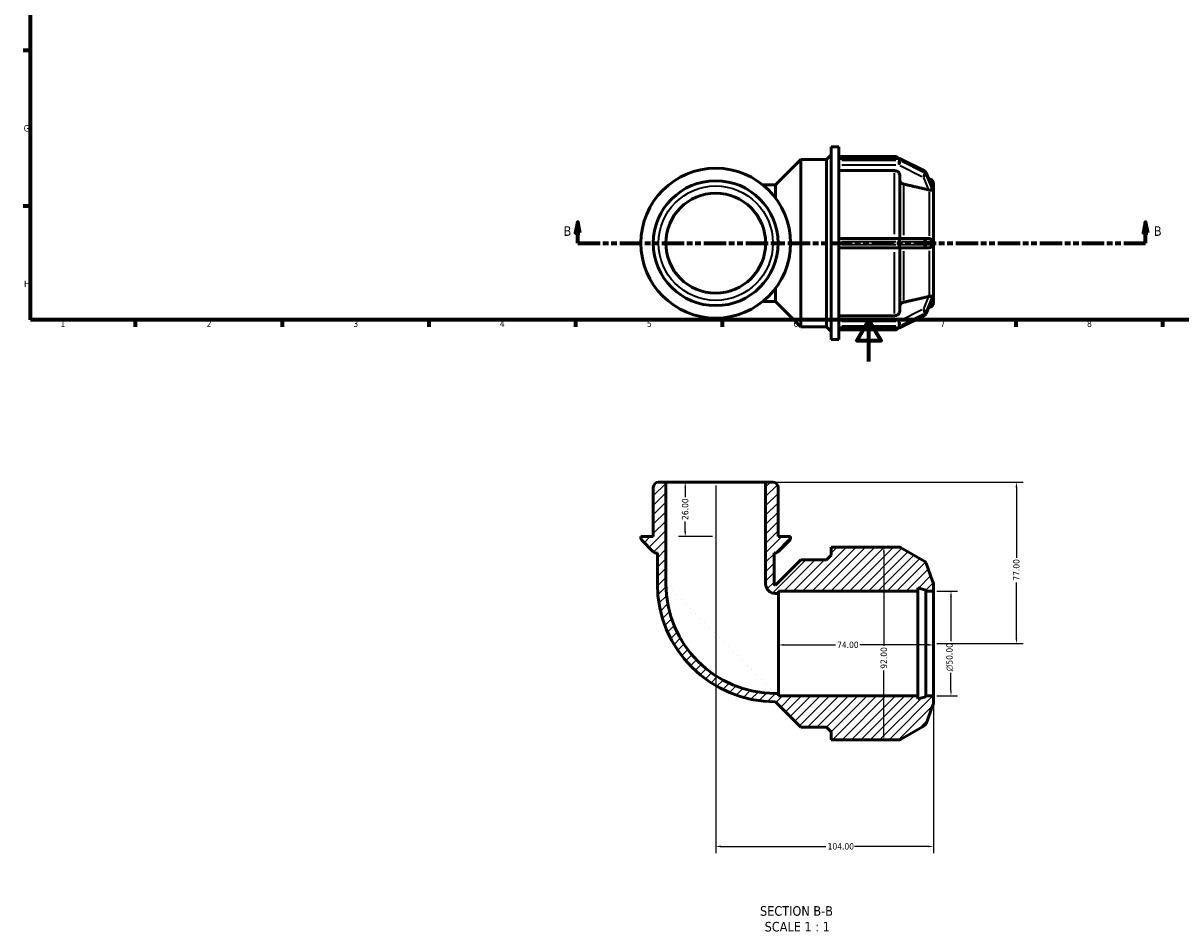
# Model space of a CAD drawing. Header units: millimetres. Extents: x 0 to 905, y -271 to 604.
# Tile 1 of 4: x 17 to 569, y -271 to 162. Entities that reach past the tile are written whole.
import ezdxf

# ---------------------------------------------------------------- set-up
doc = ezdxf.new("R2010")
doc.units = ezdxf.units.MM
doc.linetypes.add('DOUBLE_DASH_CHAIN', pattern=[1.2403, 0.6614, -0.0827, 0.1654, -0.0827, 0.1654, -0.0827])
for name, color, linetype, lineweight in [('Border (ANSI)', 7, 'Continuous', 70), ('Dimension (ANSI)', 7, 'Continuous', 25), ('Hatch (ANSI)', 7, 'Continuous', 18), ('Section Line (ANSI)', 7, 'DOUBLE_DASH_CHAIN', 70), ('Symbol (ANSI)', 7, 'Continuous', 25), ('Visible (ANSI)', 7, 'Continuous', 50), ('Visible Narrow (ANSI)', 7, 'Continuous', 35)]:
    doc.layers.add(name, color=color, linetype=linetype, lineweight=lineweight)
doc.styles.add('Label Text (ANSI)', font='tahoma.ttf')
doc.styles.add('Note Text (ANSI)', font='tahoma.ttf')
doc.dimstyles.new('Default - mm (ANSI)', dxfattribs={"dimtxt": 3.048, "dimasz": 2.5, "dimexe": 3.175, "dimexo": 1.6002, "dimgap": 0.8, "dimtad": 0, "dimtoh": 1, "dimrnd": 1e-08, "dimzin": 4, "dimdsep": 46, "dimtxsty": 'Note Text (ANSI)', "dimcen": 0.09, "dimdle": 10, "dimclrd": 256, "dimclre": 256, "dimclrt": 256, "dimadec": 1, "dimazin": 1, "dimtfac": 1, "dimtofl": 0, "dimtmove": 0, "dimatfit": 3, "dimfxl": 1, "dimtolj": 1, "dimtzin": 4, "dimlwd": -1, "dimlwe": -1, "dimarcsym": 0})

# ---------------------------------------------------------------- blocks, each defined once
blk = doc.blocks.new('Borders Default Border')
at = {"layer": 'Border (ANSI)'}
for p, q in [((20, 148.5), (16.55, 148.5)), ((20, 74.25), (16.55, 74.25)), ((70.08, 20), (70.08, 16.55)), ((140.17, 20), (140.17, 16.55)), ((210.25, 20), (210.25, 16.55)), ((280.33, 20), (280.33, 16.55)), ((350.42, 20), (350.42, 16.55)), ((490.58, 20), (490.58, 16.55)), ((560.67, 20), (560.67, 16.55))]:
    blk.add_line(p, q, dxfattribs=at)
at = {"layer": 'Border (ANSI)', "flags": 128}
for points in [[(20, 20), (20, 574), (821, 574), (821, 20), (20, 20)], [(420.5, 0), (420.5, 20), (414.73, 10), (426.27, 10), (420.5, 20)]]:
    blk.add_lwpolyline(points, dxfattribs=at)
at = {"layer": 'Border (ANSI)', "char_height": 3.05, "attachment_point": 7, "style": 'Note Text (ANSI)'}
for s, insert in [('G', (16.81, 109.79)), ('H', (16.97, 35.6)), ('1', (34.35, 16.55)), ('2', (104.2, 16.55)), ('3', (174.26, 16.49)), ('4', (244.23, 16.55)), ('5', (314.48, 16.49)), ('6', (384.49, 16.49)), ('7', (454.6, 16.55)), ('8', (524.63, 16.48))]:
    blk.add_mtext(s, dxfattribs=dict(at, insert=insert))
blk = doc.blocks.new('2dTransSection0')
at = {"layer": 'Section Line (ANSI)', "linetype": 'Continuous'}
for p, q in [((281.4, 66.53), (280.4, 61.53)), ((281.4, 61.53), (281.4, 66.53)), ((282.4, 61.53), (281.4, 66.53)), ((552.61, 66.53), (551.61, 61.53)), ((552.61, 61.53), (552.61, 66.53)), ((553.61, 61.53), (552.61, 66.53)), ((280.4, 61.53), (282.4, 61.53)), ((281.4, 56.53), (281.4, 61.53)), ((551.61, 61.53), (553.61, 61.53)), ((552.61, 56.53), (552.61, 61.53)), ((281.4, 56.53), (291.86, 56.53)), ((542.15, 56.53), (552.61, 56.53))]:
    blk.add_line(p, q, dxfattribs=at)
at = {"layer": 'Section Line (ANSI)', "linetype": 'DOUBLE_DASH_CHAIN', "ltscale": 16.171787}
blk.add_line((281.4, 56.53), (552.61, 56.53), dxfattribs=at)
at = {"layer": 'Section Line (ANSI)', "linetype": 'Continuous', "flags": 128}
for points in [[(282.4, 61.53), (281.4, 66.53), (280.4, 61.53), (282.4, 61.53)], [(553.61, 61.53), (552.61, 66.53), (551.61, 61.53), (553.61, 61.53)]]:
    blk.add_lwpolyline(points, dxfattribs=at)
at = {"layer": 'Section Line (ANSI)'}
for points in [[(282.4, 61.53), (281.4, 66.53), (280.4, 61.53), (282.4, 61.53)], [(553.61, 61.53), (552.61, 66.53), (551.61, 61.53), (553.61, 61.53)]]:
    blk.add_solid(points, dxfattribs=at)
at = {"layer": 'Section Line (ANSI)', "char_height": 4.57, "attachment_point": 7, "style": 'Label Text (ANSI)'}
for insert in [(274.65, 60.03), (556.57, 60.03)]:
    blk.add_mtext('B', dxfattribs=dict(at, insert=insert))
blk = doc.blocks.new('*D7')
at = {"layer": 'Defpoints', "color": 0, "transparency": 16777216}
for p in [(377.3, -134.59), (377.3, -135.28), (451.3, -134.59)]:
    blk.add_point(p, dxfattribs=at)
at = {"layer": 'Dimension (ANSI)', "transparency": 16777216}
for p, q in [((379.8, -135.28), (404.47, -135.28)), ((448.8, -135.28), (416.12, -135.28))]:
    blk.add_line(p, q, dxfattribs=at)
for points in [[(379.8, -134.86), (379.8, -135.69), (377.3, -135.28)], [(448.8, -134.86), (448.8, -135.69), (451.3, -135.28)]]:
    blk.add_solid(points, dxfattribs=at)
at = {"layer": 'Dimension (ANSI)', "transparency": 16777216, "insert": (405.27, -133.69), "char_height": 3.048, "attachment_point": 1, "style": 'Note Text (ANSI)'}
blk.add_mtext('\\A1;74.00', dxfattribs=at)
blk = doc.blocks.new('*D8')
at = {"layer": 'Defpoints', "color": 0, "transparency": 16777216}
for p in [(371.14, -57.59), (451.3, -134.59), (490.91, -134.59)]:
    blk.add_point(p, dxfattribs=at)
at = {"layer": 'Dimension (ANSI)', "transparency": 16777216}
for p, q in [((372.74, -57.59), (494.09, -57.59)), ((490.91, -60.09), (490.91, -93.77)), ((490.91, -132.09), (490.91, -105.42)), ((452.9, -134.59), (494.09, -134.59))]:
    blk.add_line(p, q, dxfattribs=at)
for points in [[(490.49, -60.09), (491.33, -60.09), (490.91, -57.59)], [(490.49, -132.09), (491.33, -132.09), (490.91, -134.59)]]:
    blk.add_solid(points, dxfattribs=at)
at = {"layer": 'Dimension (ANSI)', "transparency": 16777216, "insert": (489.32, -104.62), "char_height": 3.048, "attachment_point": 1, "rotation": 90, "style": 'Note Text (ANSI)'}
blk.add_mtext('\\A1;77.00', dxfattribs=at)
blk = doc.blocks.new('*D9')
at = {"layer": 'Defpoints', "color": 0, "transparency": 16777216}
for p in [(323.45, -57.59), (332.74, -57.59), (347.3, -83.59)]:
    blk.add_point(p, dxfattribs=at)
at = {"layer": 'Dimension (ANSI)', "transparency": 16777216}
for p, q in [((332.74, -60.09), (332.74, -64.78)), ((332.74, -81.09), (332.74, -76.41)), ((345.7, -83.59), (329.57, -83.59))]:
    blk.add_line(p, q, dxfattribs=at)
for points in [[(332.32, -60.09), (333.16, -60.09), (332.74, -57.59)], [(332.32, -81.09), (333.16, -81.09), (332.74, -83.59)]]:
    blk.add_solid(points, dxfattribs=at)
at = {"layer": 'Dimension (ANSI)', "transparency": 16777216, "insert": (331.15, -75.61), "char_height": 3.048, "attachment_point": 1, "rotation": 90, "style": 'Note Text (ANSI)'}
blk.add_mtext('\\A1;26.00', dxfattribs=at)
blk = doc.blocks.new('*D10')
at = {"layer": 'Defpoints', "color": 0, "transparency": 16777216}
for p in [(347.3, -57.59), (451.3, -159.59), (451.3, -231.5)]:
    blk.add_point(p, dxfattribs=at)
at = {"layer": 'Dimension (ANSI)', "transparency": 16777216}
for p, q in [((347.3, -59.19), (347.3, -234.68)), ((451.3, -161.19), (451.3, -234.68)), ((349.8, -231.5), (399.96, -231.5)), ((448.8, -231.5), (413.64, -231.5))]:
    blk.add_line(p, q, dxfattribs=at)
for points in [[(349.8, -231.09), (349.8, -231.92), (347.3, -231.5)], [(448.8, -231.09), (448.8, -231.92), (451.3, -231.5)]]:
    blk.add_solid(points, dxfattribs=at)
at = {"layer": 'Dimension (ANSI)', "transparency": 16777216, "insert": (400.76, -229.92), "char_height": 3.048, "attachment_point": 1, "style": 'Note Text (ANSI)'}
blk.add_mtext('\\A1;104.00', dxfattribs=at)
blk = doc.blocks.new('*D11')
at = {"layer": 'Defpoints', "color": 0, "transparency": 16777216}
for p in [(451.3, -109.59), (451.3, -159.59), (459.66, -159.59)]:
    blk.add_point(p, dxfattribs=at)
at = {"layer": 'Dimension (ANSI)', "transparency": 16777216}
for p, q in [((452.9, -109.59), (462.84, -109.59)), ((459.66, -112.09), (459.66, -133.52)), ((459.66, -157.09), (459.66, -148.66)), ((452.9, -159.59), (462.84, -159.59))]:
    blk.add_line(p, q, dxfattribs=at)
for points in [[(459.25, -112.09), (460.08, -112.09), (459.66, -109.59)], [(459.25, -157.09), (460.08, -157.09), (459.66, -159.59)]]:
    blk.add_solid(points, dxfattribs=at)
at = {"layer": 'Dimension (ANSI)', "transparency": 16777216, "insert": (457.37, -147.86), "char_height": 3.048, "attachment_point": 1, "rotation": 90, "style": 'Note Text (ANSI)'}
blk.add_mtext('\\A1;\\fAIGDT|b0|i0;\\H3.0480;\\ln\\fTahoma|b0|i0;\\H3.0480;50.00', dxfattribs=at)
blk = doc.blocks.new('*D12')
at = {"layer": 'Defpoints', "color": 0, "transparency": 16777216}
for p in [(427.61, -88.59), (427.61, -180.59), (427.61, -180.59)]:
    blk.add_point(p, dxfattribs=at)
at = {"layer": 'Dimension (ANSI)', "transparency": 16777216}
for p, q in [((427.61, -91.09), (427.61, -135.73)), ((427.61, -178.09), (427.61, -147.45))]:
    blk.add_line(p, q, dxfattribs=at)
for points in [[(427.19, -91.09), (428.03, -91.09), (427.61, -88.59)], [(427.19, -178.09), (428.03, -178.09), (427.61, -180.59)]]:
    blk.add_solid(points, dxfattribs=at)
at = {"layer": 'Dimension (ANSI)', "transparency": 16777216, "insert": (426.02, -146.65), "char_height": 3.048, "attachment_point": 1, "rotation": 90, "style": 'Note Text (ANSI)'}
blk.add_mtext('\\A1;92.00', dxfattribs=at)

msp = doc.modelspace()

# ---------------------------------------------------------------- hatches: boundary and pattern name
at = {"layer": 'Hatch (ANSI)'}
h = msp.add_hatch(dxfattribs=at)
h.set_pattern_fill('ANSI31', color=256, scale=25.4, style=0)
h.set_pattern_definition([(45, (0, 0), (-2.245064, 2.245064), [])])
edge = h.paths.add_edge_path()
edge.add_ellipse((374.605, -60.092), major_axis=(2.5, 0), ratio=1, start_angle=0, end_angle=90)
edge.add_line((374.605, -57.592), (371.143, -57.592))
edge.add_line((371.143, -57.592), (371.143, -106.072))
edge.add_ellipse((375.818, -106.072), major_axis=(-4.674, 0), ratio=1, start_angle=0, end_angle=90)
edge.add_line((375.818, -110.746), (377.298, -110.746))
edge.add_line((377.298, -110.746), (377.298, -109.592))
edge.add_line((377.298, -109.592), (443.898, -109.592))
edge.add_line((443.898, -109.592), (443.898, -108.1))
edge.add_line((443.898, -108.1), (447.598, -109.092))
edge.add_line((447.598, -109.092), (447.598, -109.592))
edge.add_line((447.598, -109.592), (451.298, -109.592))
edge.add_line((451.298, -109.592), (451.298, -106.329))
edge.add_ellipse((448.798, -106.329), major_axis=(2.5, 0), ratio=1, start_angle=0, end_angle=38.59224)
edge.add_line((450.752, -104.769), (447.782, -96.286))
edge.add_ellipse((446.366, -96.782), major_axis=(1.416, 0.496), ratio=1, start_angle=0, end_angle=40.70388)
edge.add_line((447.116, -95.483), (435.529, -88.793))
edge.add_ellipse((434.779, -90.092), major_axis=(0.75, 1.299), ratio=1, start_angle=0, end_angle=30)
edge.add_line((434.779, -88.592), (406.158, -88.592))
edge.add_line((406.158, -88.592), (402.458, -88.592))
edge.add_line((402.458, -88.592), (402.458, -92.372))
edge.add_line((402.458, -92.372), (400.238, -94.592))
edge.add_line((400.238, -94.592), (387.948, -94.592))
edge.add_line((387.948, -94.592), (375.818, -106.722))
edge.add_ellipse((375.818, -106.072), major_axis=(0, -0.65), ratio=1, start_angle=270, end_angle=360, ccw=False)
edge.add_line((375.167, -106.072), (375.167, -91.392))
edge.add_ellipse((375.507, -88.915), major_axis=(-0.34, -2.477), ratio=1, start_angle=0, end_angle=52.81834)
edge.add_line((377.275, -90.683), (382.334, -85.624))
edge.add_ellipse((380.566, -83.856), major_axis=(1.768, -1.768), ratio=1, start_angle=0, end_angle=45)
edge.add_line((383.066, -83.856), (383.066, -83.592))
edge.add_line((383.066, -83.592), (377.105, -83.592))
edge.add_line((377.105, -83.592), (377.105, -60.092))
edge = h.paths.add_edge_path()
edge.add_ellipse((319.991, -60.092), major_axis=(0, 2.5), ratio=1, start_angle=0, end_angle=90)
edge.add_line((317.491, -60.092), (317.491, -83.592))
edge.add_line((317.491, -83.592), (311.529, -83.592))
edge.add_line((311.529, -83.592), (311.529, -83.856))
edge.add_ellipse((314.029, -83.856), major_axis=(-2.5, 0), ratio=1, start_angle=0, end_angle=45)
edge.add_line((312.262, -85.624), (317.32, -90.683))
edge.add_ellipse((319.088, -88.915), major_axis=(-1.768, -1.768), ratio=1, start_angle=0, end_angle=52.81834)
edge.add_line((319.428, -91.392), (319.428, -106.072))
edge.add_ellipse((375.818, -106.072), major_axis=(-56.39, 0), ratio=1, start_angle=0, end_angle=90)
edge.add_line((375.818, -162.461), (387.948, -174.592))
edge.add_line((387.948, -174.592), (400.238, -174.592))
edge.add_line((400.238, -174.592), (402.458, -176.812))
edge.add_line((402.458, -176.812), (402.458, -180.592))
edge.add_line((402.458, -180.592), (406.158, -180.592))
edge.add_line((406.158, -180.592), (434.779, -180.592))
edge.add_ellipse((434.779, -179.092), major_axis=(0, -1.5), ratio=1, start_angle=0, end_angle=30)
edge.add_line((435.529, -180.391), (447.116, -173.701))
edge.add_ellipse((446.366, -172.402), major_axis=(0.75, -1.299), ratio=1, start_angle=0, end_angle=40.70388)
edge.add_line((447.782, -172.898), (450.752, -164.414))
edge.add_ellipse((448.798, -162.855), major_axis=(1.954, -1.559), ratio=1, start_angle=0, end_angle=38.59224)
edge.add_line((451.298, -162.855), (451.298, -159.592))
edge.add_line((451.298, -159.592), (447.598, -159.592))
edge.add_line((447.598, -159.592), (447.598, -160.092))
edge.add_line((447.598, -160.092), (443.898, -161.083))
edge.add_line((443.898, -161.083), (443.898, -159.592))
edge.add_line((443.898, -159.592), (377.298, -159.592))
edge.add_line((377.298, -159.592), (377.298, -158.437))
edge.add_line((377.298, -158.437), (375.818, -158.437))
edge.add_ellipse((375.818, -106.072), major_axis=(0, -52.366), ratio=1, start_angle=270, end_angle=360, ccw=False)
edge.add_line((323.452, -106.072), (323.452, -57.592))
edge.add_line((323.452, -57.592), (319.991, -57.592))

# ---------------------------------------------------------------- linework, layer by layer
at = {"layer": 'Visible (ANSI)'}
for p, q in [((402.458, 10.529), (402.458, 102.529)), ((402.458, 102.529), (406.158, 102.529)), ((406.158, 96.845), (406.158, 102.529)), ((375.818, 84.398), (387.948, 96.529)), ((387.948, 16.529), (387.948, 96.529)), ((387.948, 96.529), (400.238, 96.529)), ((400.238, 96.529), (402.458, 98.749)), ((400.238, 16.529), (400.238, 96.529)), ((406.158, 97.929), (432.681, 97.929)), ((406.158, 96.967), (434.779, 96.967)), ((406.158, 96.766), (406.158, 96.845)), ((406.158, 96.366), (406.158, 96.766)), ((406.158, 95.966), (406.158, 96.366)), ((406.158, 95.869), (406.158, 95.966)), ((406.158, 57.505), (406.158, 95.869)), ((435.449, 96.809), (447.037, 91.015)), ((432.681, 91.177), (406.158, 91.177)), ((435.181, 89.008), (435.181, 58.829)), ((447.756, 90.236), (450.714, 82.919)), ((375.818, 84.398), (369.718, 84.398)), ((375.818, 78.116), (375.818, 84.398)), ((449.445, 87.207), (448.925, 87.346)), ((451.298, 84.792), (451.298, 82.155)), ((451.296, 82.16), (451.298, 82.155)), ((451.298, 79.855), (451.296, 79.86)), ((451.296, 79.854), (451.298, 79.855)), ((451.298, 82.155), (451.298, 81.005)), ((451.298, 81.005), (451.298, 79.855)), ((451.298, 79.855), (451.298, 58.829)), ((434.779, 58.829), (406.158, 58.829)), ((406.158, 57.329), (406.158, 57.505)), ((406.158, 56.529), (406.158, 57.329)), ((406.158, 55.729), (406.158, 56.529)), ((406.158, 55.553), (406.158, 55.729)), ((406.158, 17.189), (406.158, 55.553)), ((446.366, 58.829), (434.779, 58.829)), ((448.836, 58.829), (446.366, 58.829)), ((451.296, 58.829), (451.298, 58.829)), ((451.298, 58.829), (451.298, 56.529)), ((451.298, 56.529), (451.298, 54.229)), ((406.158, 54.229), (434.779, 54.229)), ((434.779, 54.229), (446.366, 54.229)), ((435.181, 54.229), (435.181, 24.049)), ((446.366, 54.229), (448.836, 54.229)), ((451.298, 54.229), (451.296, 54.229)), ((451.298, 54.229), (451.298, 33.202)), ((375.818, 28.659), (375.818, 34.942)), ((451.298, 33.202), (451.296, 33.203)), ((451.296, 33.197), (451.298, 33.202)), ((451.298, 33.202), (451.298, 32.052)), ((369.718, 28.659), (375.818, 28.659)), ((375.818, 28.659), (387.948, 16.529)), ((450.714, 30.139), (447.756, 22.822)), ((451.298, 30.902), (451.296, 30.897)), ((451.298, 32.052), (451.298, 30.902)), ((451.298, 30.902), (451.298, 28.266)), ((449.445, 25.851), (448.925, 25.712)), ((406.158, 21.881), (432.681, 21.881)), ((406.158, 17.092), (406.158, 17.189)), ((406.158, 16.692), (406.158, 17.092)), ((406.158, 16.292), (406.158, 16.692)), ((447.037, 22.043), (435.449, 16.249)), ((387.948, 16.529), (400.238, 16.529)), ((400.238, 16.529), (402.458, 14.309)), ((406.158, 16.213), (406.158, 16.292)), ((406.158, 10.529), (406.158, 16.213)), ((434.779, 16.091), (406.158, 16.091)), ((406.158, 15.129), (432.681, 15.129)), ((402.458, 10.529), (406.158, 10.529)), ((317.491, -60.092), (317.491, -83.592)), ((323.452, -57.592), (319.991, -57.592)), ((323.452, -106.072), (323.452, -57.592)), ((371.143, -57.592), (323.452, -57.592)), ((374.605, -57.592), (371.143, -57.592)), ((371.143, -57.592), (371.143, -106.072)), ((377.105, -83.592), (377.105, -60.092)), ((317.491, -83.592), (311.529, -83.592)), ((311.529, -83.592), (311.529, -83.856)), ((312.262, -85.624), (317.32, -90.683)), ((383.066, -83.592), (377.105, -83.592)), ((377.275, -90.683), (382.334, -85.624)), ((383.066, -83.856), (383.066, -83.592)), ((319.088, -91.415), (319.428, -91.415)), ((319.428, -91.392), (319.428, -106.072)), ((375.167, -106.072), (375.167, -91.392)), ((375.167, -91.415), (375.507, -91.415)), ((402.458, -92.372), (400.238, -94.592)), ((406.158, -88.592), (402.458, -88.592)), ((402.458, -88.592), (402.458, -92.372)), ((434.779, -88.592), (406.158, -88.592)), ((447.116, -95.483), (435.529, -88.793)), ((387.948, -94.592), (375.818, -106.722)), ((400.238, -94.592), (387.948, -94.592)), ((450.752, -104.769), (447.782, -96.286)), ((377.298, -110.746), (377.298, -109.592)), ((377.298, -109.592), (443.898, -109.592)), ((443.898, -109.592), (443.898, -108.1)), ((443.898, -108.1), (447.598, -109.092)), ((443.898, -159.592), (443.898, -109.592)), ((447.598, -109.092), (447.598, -109.592)), ((447.598, -109.592), (451.298, -109.592)), ((447.598, -159.592), (447.598, -109.592)), ((451.298, -109.592), (451.298, -106.329)), ((451.298, -159.592), (451.298, -109.592)), ((375.818, -110.746), (377.298, -110.746)), ((377.298, -110.746), (377.298, -158.437)), ((377.298, -158.437), (375.818, -158.437)), ((377.298, -159.592), (377.298, -158.437)), ((443.898, -159.592), (377.298, -159.592)), ((443.898, -161.083), (443.898, -159.592)), ((447.598, -160.092), (443.898, -161.083)), ((451.298, -159.592), (447.598, -159.592)), ((447.598, -159.592), (447.598, -160.092)), ((451.298, -162.855), (451.298, -159.592)), ((375.818, -162.461), (387.948, -174.592)), ((447.782, -172.898), (450.752, -164.414)), ((387.948, -174.592), (400.238, -174.592)), ((400.238, -174.592), (402.458, -176.812)), ((402.458, -176.812), (402.458, -180.592)), ((435.529, -180.391), (447.116, -173.701)), ((402.458, -180.592), (406.158, -180.592)), ((406.158, -180.592), (434.779, -180.592))]:
    msp.add_line(p, q, dxfattribs=at)
for radius in [35.768, 29.807, 23.846]:
    msp.add_circle((347.298, 56.529), radius, dxfattribs=at)
for centre, radius, start, end in [((432.681, 95.429), 2.5, 37.97025, 90), ((434.779, 95.467), 1.5, 63.43495, 90), ((446.366, 89.673), 1.5, 22.01263, 63.43495), ((448.798, 84.792), 2.5, 0, 75), ((448.798, 28.266), 2.5, 285, 0), ((446.366, 23.384), 1.5, 296.56505, 337.98737), ((432.681, 17.629), 2.5, 270, 322.02975), ((434.779, 17.591), 1.5, 270, 296.56505), ((319.991, -60.092), 2.5, 90, 180), ((374.605, -60.092), 2.5, 0, 90), ((314.029, -83.856), 2.5, 180, 225), ((380.566, -83.856), 2.5, 315, 0), ((319.088, -88.915), 2.5, 225, 277.81834), ((375.507, -88.915), 2.5, 262.18166, 315), ((434.779, -90.092), 1.5, 60, 90), ((446.366, -96.782), 1.5, 19.29612, 60), ((448.798, -106.329), 2.5, 0, 38.59224), ((375.818, -106.072), 56.39, 180, 270), ((375.818, -106.072), 52.366, 180, 270), ((375.818, -106.072), 4.674, 180, 270), ((375.818, -106.072), 0.65, 180, 270), ((448.798, -162.855), 2.5, 321.40776, 0), ((446.366, -172.402), 1.5, 300, 340.70388), ((434.779, -179.092), 1.5, 270, 300)]:
    msp.add_arc(centre, radius, start, end, dxfattribs=at)
for points, knots in [([(435.181, 89.008), (435.181, 89.276), (435.108, 89.591), (434.872, 90.086), (434.666, 90.353), (434.23, 90.731), (433.922, 90.91), (433.352, 91.114), (432.989, 91.177), (432.681, 91.177)], [-0.37054834, -0.37054834, -0.37054834, -0.37054834, -0.27777901, -0.27777901, -0.18509854, -0.18509854, -0.09251267, -0.09251267, 0, 0, 0, 0]), ([(437.033, 84.759), (436.925, 84.784), (436.821, 84.816), (436.439, 84.953), (436.132, 85.131), (435.695, 85.51), (435.489, 85.777), (435.253, 86.272), (435.181, 86.587), (435.181, 86.855)], [0.8025444, 0.8025444, 0.8025444, 0.8025444, 0.83371959, 0.83371959, 0.92632309, 0.92632309, 1.01904808, 1.01904808, 1.11185881, 1.11185881, 1.11185881, 1.11185881]), ([(449.445, 81.925), (449.257, 81.935), (449.061, 81.964), (448.877, 82.004), (448.863, 82.007), (448.85, 82.01), (448.836, 82.014)], [0.945074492, 0.945074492, 0.945074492, 0.945074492, 1.002138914, 1.002138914, 1.002138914, 1.006359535, 1.006359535, 1.006359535, 1.006359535]), ([(450.758, 81.939), (450.759, 81.934), (450.759, 81.928), (450.757, 81.887), (450.746, 81.863), (450.69, 81.815), (450.623, 81.813), (450.411, 81.829), (450.213, 81.861), (449.796, 81.903), (449.626, 81.915), (449.445, 81.925)], [-0.32096348, -0.32096348, -0.32096348, -0.32096348, -0.31655883, -0.31655883, -0.28528797, -0.28528797, -0.2228049, -0.2228049, -0.12411665, -0.12411665, -0.0661746, -0.0661746, -0.0661746, -0.0661746]), ([(450.714, 82.919), (450.721, 82.903), (450.727, 82.888), (450.749, 82.822), (450.759, 82.778), (450.759, 82.742), (450.758, 82.741), (450.758, 82.739)], [-0.3698485, -0.3698485, -0.3698485, -0.3698485, -0.359089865, -0.359089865, -0.32162931, -0.32162931, -0.320051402, -0.320051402, -0.320051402, -0.320051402]), ([(450.758, 82.739), (450.754, 82.614), (450.752, 82.485), (450.752, 82.356), (450.752, 82.227), (450.754, 82.088), (450.758, 81.939)], [1.88561498, 1.88561498, 1.88561498, 1.88561498, 1.96299665, 1.96299665, 1.96299665, 2.04037831, 2.04037831, 2.04037831, 2.04037831]), ([(448.836, 58.829), (448.85, 58.829), (448.863, 58.829), (448.877, 58.828), (449.061, 58.825), (449.257, 58.795), (449.445, 58.735)], [0.997918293, 0.997918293, 0.997918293, 0.997918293, 1.002138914, 1.002138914, 1.002138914, 1.059203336, 1.059203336, 1.059203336, 1.059203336]), ([(449.445, 58.735), (449.523, 58.71), (449.599, 58.68), (449.947, 58.523), (450.173, 58.355), (450.477, 58.046), (450.577, 57.908), (450.682, 57.704), (450.714, 57.623), (450.75, 57.475), (450.758, 57.411), (450.759, 57.338), (450.759, 57.334), (450.758, 57.329)], [-0.59337592, -0.59337592, -0.59337592, -0.59337592, -0.56657797, -0.56657797, -0.46695791, -0.46695791, -0.3912535, -0.3912535, -0.34978724, -0.34978724, -0.31853851, -0.31853851, -0.31629945, -0.31629945, -0.31629945, -0.31629945]), ([(450.758, 55.729), (450.759, 55.725), (450.759, 55.72), (450.759, 55.642), (450.748, 55.571), (450.699, 55.383), (450.644, 55.271), (450.468, 54.991), (450.286, 54.791), (449.861, 54.495), (449.661, 54.392), (449.445, 54.323)], [-0.31947844, -0.31947844, -0.31947844, -0.31947844, -0.31775262, -0.31775262, -0.28761168, -0.28761168, -0.23575296, -0.23575296, -0.13666306, -0.13666306, -0.06655136, -0.06655136, -0.06655136, -0.06655136]), ([(450.758, 57.329), (450.754, 57.055), (450.752, 56.787), (450.752, 56.529), (450.752, 56.271), (450.754, 56.003), (450.758, 55.729)], [-0.07738166, -0.07738166, -0.07738166, -0.07738166, 0, 0, 0, 0.07738166, 0.07738166, 0.07738166, 0.07738166]), ([(449.445, 54.323), (449.257, 54.263), (449.061, 54.233), (448.877, 54.229), (448.863, 54.229), (448.85, 54.229), (448.836, 54.229)], [0.945074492, 0.945074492, 0.945074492, 0.945074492, 1.002138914, 1.002138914, 1.002138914, 1.006359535, 1.006359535, 1.006359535, 1.006359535]), ([(435.181, 26.203), (435.181, 26.47), (435.253, 26.786), (435.489, 27.281), (435.695, 27.548), (436.132, 27.927), (436.439, 28.105), (436.821, 28.242), (436.925, 28.273), (437.033, 28.298)], [0.37059061, 0.37059061, 0.37059061, 0.37059061, 0.46340133, 0.46340133, 0.55612633, 0.55612633, 0.64872983, 0.64872983, 0.67990501, 0.67990501, 0.67990501, 0.67990501]), ([(448.836, 31.044), (448.85, 31.047), (448.863, 31.05), (448.877, 31.053), (449.061, 31.094), (449.257, 31.123), (449.445, 31.133)], [0.997918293, 0.997918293, 0.997918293, 0.997918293, 1.002138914, 1.002138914, 1.002138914, 1.059203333, 1.059203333, 1.059203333, 1.059203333]), ([(449.445, 31.133), (449.465, 31.134), (449.485, 31.135), (449.765, 31.151), (449.998, 31.174), (450.368, 31.219), (450.501, 31.239), (450.66, 31.242), (450.711, 31.233), (450.752, 31.182), (450.76, 31.155), (450.758, 31.118)], [-0.60767245, -0.60767245, -0.60767245, -0.60767245, -0.60051889, -0.60051889, -0.50701297, -0.50701297, -0.42263563, -0.42263563, -0.35897909, -0.35897909, -0.32329931, -0.32329931, -0.32329931, -0.32329931]), ([(450.758, 30.318), (450.759, 30.315), (450.759, 30.312), (450.758, 30.272), (450.747, 30.225), (450.724, 30.162), (450.719, 30.15), (450.714, 30.139)], [-0.326271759, -0.326271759, -0.326271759, -0.326271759, -0.323123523, -0.323123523, -0.2898074, -0.2898074, -0.282768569, -0.282768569, -0.282768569, -0.282768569]), ([(450.758, 31.118), (450.754, 30.97), (450.752, 30.831), (450.752, 30.702), (450.752, 30.573), (450.754, 30.444), (450.758, 30.318)], [-0.07738166, -0.07738166, -0.07738166, -0.07738166, 0, 0, 0, 0.07738166, 0.07738166, 0.07738166, 0.07738166]), ([(432.681, 21.881), (432.989, 21.881), (433.352, 21.943), (433.922, 22.148), (434.23, 22.326), (434.666, 22.705), (434.872, 22.972), (435.108, 23.466), (435.181, 23.782), (435.181, 24.049)], [0, 0, 0, 0, 0.09251267, 0.09251267, 0.18509854, 0.18509854, 0.27777901, 0.27777901, 0.37054834, 0.37054834, 0.37054834, 0.37054834])]:
    msp.add_open_spline(points, degree=3, knots=knots, dxfattribs=at)
for points, weights in [([(448.836, 82.014), (443.224, 83.319), (437.033, 84.759)], [1.00013045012, 1.00126272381, 1]), ([(437.033, 28.298), (443.224, 29.738), (448.836, 31.044)], [1, 1.0012627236, 1.0001304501])]:
    msp.add_rational_spline(points, weights, degree=2, dxfattribs=at)
for points in [[(451.298, 81.005), (451.298, 81.369), (451.299, 81.762), (451.296, 82.16)], [(451.296, 79.86), (451.299, 80.244), (451.298, 80.641), (451.298, 81.005)], [(451.296, 79.854), (451.296, 79.856), (451.296, 79.858), (451.296, 79.86)], [(451.298, 56.529), (451.298, 57.257), (451.299, 58.047), (451.296, 58.829)], [(451.296, 54.229), (451.299, 55.011), (451.298, 55.801), (451.298, 56.529)], [(451.296, 33.197), (451.296, 33.199), (451.296, 33.201), (451.296, 33.203)], [(451.298, 32.052), (451.298, 32.416), (451.299, 32.813), (451.296, 33.197)], [(451.296, 30.897), (451.299, 31.295), (451.298, 31.688), (451.298, 32.052)]]:
    msp.add_open_spline(points, degree=3, dxfattribs=at)
at = {"layer": 'Visible Narrow (ANSI)'}
for p, q in [((407.589, 96.766), (433.348, 96.766)), ((433.348, 95.966), (407.589, 95.966)), ((432.681, 97.06), (432.681, 97.926)), ((434.779, 96.785), (434.779, 96.966)), ((434.779, 96.726), (434.779, 96.006)), ((434.779, 94.021), (434.779, 95.903)), ((435.529, 95.832), (435.529, 96.552)), ((436.108, 96.302), (446.536, 91.088)), ((446.536, 90.288), (436.108, 95.502)), ((407.589, 93.917), (433.348, 93.917)), ((432.681, 60.76), (432.681, 90.079)), ((435.358, 93.627), (445.786, 88.413)), ((447.116, 90.758), (447.116, 90.038)), ((447.782, 89.343), (447.782, 90.063)), ((447.93, 89.734), (450.61, 83.107)), ((450.61, 82.307), (447.93, 88.934)), ((437.033, 83.866), (437.033, 60.373)), ((446.489, 87.818), (448.712, 82.319)), ((449.445, 86.171), (449.445, 87.204)), ((449.445, 60.114), (449.445, 81.122)), ((407.589, 57.329), (433.348, 57.329)), ((433.348, 55.729), (407.589, 55.729)), ((434.779, 57.446), (434.779, 58.824)), ((434.779, 57.249), (434.779, 55.809)), ((434.779, 54.233), (434.779, 55.611)), ((435.494, 57.329), (434.818, 57.329)), ((434.818, 55.729), (435.494, 55.729)), ((435.529, 55.809), (435.529, 57.249)), ((436.108, 57.329), (446.536, 57.329)), ((446.536, 55.729), (436.108, 55.729)), ((447.116, 57.249), (447.116, 55.809)), ((447.763, 57.329), (447.161, 57.329)), ((447.161, 55.729), (447.763, 55.729)), ((447.782, 55.809), (447.782, 57.249)), ((447.93, 57.329), (450.61, 57.329)), ((450.61, 55.729), (447.93, 55.729)), ((432.681, 22.979), (432.681, 52.297)), ((437.033, 52.685), (437.033, 29.192)), ((449.445, 31.936), (449.445, 52.944)), ((448.712, 30.739), (446.489, 25.24)), ((447.93, 24.123), (450.61, 30.75)), ((450.61, 29.95), (447.93, 23.323)), ((445.786, 24.645), (435.358, 19.43)), ((436.108, 17.555), (446.536, 22.77)), ((447.116, 23.019), (447.116, 22.299)), ((447.782, 22.995), (447.782, 23.715)), ((449.445, 25.854), (449.445, 26.887)), ((433.348, 19.141), (407.589, 19.141)), ((407.589, 17.092), (433.348, 17.092)), ((434.779, 17.154), (434.779, 19.036)), ((434.779, 17.052), (434.779, 16.332)), ((435.529, 16.506), (435.529, 17.226)), ((446.536, 21.97), (436.108, 16.755)), ((433.348, 16.292), (407.589, 16.292)), ((432.681, 15.131), (432.681, 15.997)), ((434.779, 16.091), (434.779, 16.272))]:
    msp.add_line(p, q, dxfattribs=at)
msp.add_circle((347.298, 56.529), 27.307, dxfattribs=at)
for centre, major_axis, ratio, start_param, end_param in [((434.779, 95.467), (1.5, 0), 0.8660254, 1.0733775, 1.5446164), ((434.779, 94.667), (-1.5, 0), 0.8660254, 4.2149701, 4.686209), ((434.779, 94.667), (0.671, 1.342), 0.25, 4.3272812, 5.7409979), ((434.779, 95.467), (0.671, 1.342), 0.25, 5.8427201, 6.2600029), ((446.366, 88.873), (-0.671, -1.342), 0.25, 1.1856885, 2.5994052), ((446.366, 88.873), (1.391, 0.562), 0.4719117, 4.6024086, 6.0161253), ((446.366, 89.673), (0.671, 1.342), 0.25, 5.8427201, 6.2600029), ((446.366, 89.673), (1.5, 0), 0.8660254, 0.3723017, 1.0116767), ((446.366, 88.873), (1.5, 0), 0.8660254, 0.3723017, 1.0116767), ((446.366, 89.673), (1.391, 0.562), 0.4719117, 6.1040912, 6.2737593), ((434.779, 57.329), (0, 1.5), 0.5, 4.7909288, 6.2046455), ((434.779, 55.729), (0, -1.5), 0.5, 0.0785398, 1.4922565), ((446.366, 57.329), (0, 1.5), 0.5, 4.7909288, 6.2046455), ((446.366, 55.729), (0, -1.5), 0.5, 0.0785398, 1.4922565), ((446.366, 57.329), (0, 1.5), 0.9438233, 4.7909288, 6.2046455), ((446.366, 55.729), (0, -1.5), 0.9438233, 0.0785398, 1.4922565), ((446.366, 24.184), (0.671, -1.342), 0.25, 0.5421874, 1.9559041), ((446.366, 24.184), (1.391, -0.562), 0.4719117, 0.26706, 1.6807767), ((446.366, 23.384), (0.671, -1.342), 0.25, 0.0231824, 0.4404652), ((446.366, 24.184), (1.5, 0), 0.8660254, 5.2715086, 5.9108836), ((446.366, 23.384), (1.5, 0), 0.8660254, 5.2715086, 5.9108836), ((446.366, 23.384), (1.391, -0.562), 0.4719117, 0.009426, 0.1790941), ((434.779, 18.391), (1.5, 0), 0.8660254, 4.7385689, 5.2098078), ((434.779, 18.391), (-0.671, 1.342), 0.25, 3.6837801, 5.0974968), ((434.779, 17.591), (-1.5, 0), 0.8660254, 1.5969763, 2.0682152), ((434.779, 17.591), (0.671, -1.342), 0.25, 0.0231824, 0.4404652)]:
    msp.add_ellipse(centre, major_axis=major_axis, ratio=ratio, start_param=start_param, end_param=end_param, dxfattribs=at)

# ---------------------------------------------------------------- block references
msp.add_blockref('Borders Default Border', (0, 0))
at = {"layer": 'Section Line (ANSI)'}
msp.add_blockref('2dTransSection0', (0, 0), dxfattribs=at)

# ---------------------------------------------------------------- texts
at = {"layer": 'Symbol (ANSI)', "char_height": 4.572, "attachment_point": 7, "style": 'Label Text (ANSI)'}
for s, insert in [('SECTION B-B', (368.458, -264.68)), ('SCALE 1 : 1', (370.681, -272.193))]:
    msp.add_mtext(s, dxfattribs=dict(at, insert=insert))

# ---------------------------------------------------------------- dimensions: what is measured, and where the dimension line sits
at = {"layer": 'Dimension (ANSI)'}
for base, p1, p2, angle, override, picture, middle in [((332.741, -57.592), (347.298, -83.592), (323.452, -57.592), 270, {"dimtoh": 0, "dimdec": 2, "dimse2": 1, "dimtp": 0, "dimtm": 0, "dimtdec": 2, "dimatfit": 1}, '*D9', (332.741, -70.592)), ((451.298, -231.503), (347.298, -57.592), (451.298, -159.592), 180, {"dimtoh": 0, "dimdec": 2, "dimtp": 0, "dimtm": 0, "dimtdec": 2, "dimatfit": 1}, '*D10', (406.798, -231.503)), ((490.911, -134.592), (371.143, -57.592), (451.298, -134.592), 90, {"dimtoh": 0, "dimdec": 2, "dimtp": 0, "dimtm": 0, "dimtdec": 2, "dimatfit": 1}, '*D8', (490.911, -99.592)), ((427.608, -180.592), (427.608, -88.592), (427.608, -180.592), 90, {"dimtoh": 0, "dimdec": 2, "dimse1": 1, "dimse2": 1, "dimtp": 0, "dimtm": 0, "dimtdec": 2, "dimatfit": 1}, '*D12', (427.608, -141.592)), ((377.298, -135.278), (451.298, -134.592), (377.298, -134.592), 180, {"dimtoh": 0, "dimdec": 2, "dimse1": 1, "dimse2": 1, "dimtp": 0, "dimtm": 0, "dimtdec": 2, "dimatfit": 1}, '*D7', (410.298, -135.278))]:
    dim = msp.add_linear_dim(base=base, p1=p1, p2=p2, angle=angle, dimstyle='Default - mm (ANSI)', override=override, dxfattribs=at)
    dim.commit()
    dim.dimension.update_dxf_attribs({"geometry": picture, "text_midpoint": middle, "dimtype": 160})
dim = msp.add_linear_dim(base=(459.664, -159.592), p1=(451.298, -109.592), p2=(451.298, -159.592), angle=90, text='\\fAIGDT|b0|i0;\\H3.0480;\\ln\\fTahoma|b0|i0;\\H3.0480;<>', dimstyle='Default - mm (ANSI)', override={"dimtoh": 0, "dimdec": 2, "dimtp": 0, "dimtm": 0, "dimtdec": 2, "dimatfit": 1}, dxfattribs=at)
dim.commit()
dim.dimension.update_dxf_attribs({"geometry": '*D11', "text_midpoint": (459.664, -141.092), "dimtype": 160})

doc.saveas('drawing.dxf')
